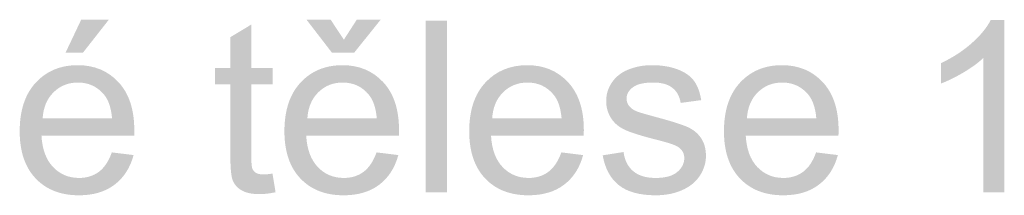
# Model space of a CAD drawing. Extents: x -12025 to 39812, y -28775 to 12.
# Tile 64 of 90: x 32758 to 33617, y -24945 to -24792. Entities that reach past the tile are written whole.
import ezdxf

# ---------------------------------------------------------------- set-up
doc = ezdxf.new("R2010")
doc.units = 0
doc.header["$MEASUREMENT"] = 0
doc.layers.add('OÚ Dukovany půdorys kóty 1NP', color=7, linetype='Continuous')

# ---------------------------------------------------------------- blocks, each defined once
blk = doc.blocks.new('(3)')
at = {"linetype": 'Continuous'}
h = blk.add_hatch(color=154, dxfattribs=at)
edge = h.paths.add_edge_path()
edge.add_spline(control_points=[(3939.07, -120.01), (3939.07, -120.01), (3958.07, -122.36), (3958.07, -122.36)], knot_values=[0, 0, 0, 0, 1, 1, 1, 1], degree=3, periodic=0)
edge.add_spline(control_points=[(3958.07, -122.36), (3955.07, -133.46), (3949.52, -142.08), (3941.42, -148.2)], knot_values=[0, 0, 0, 0, 1, 1, 1, 1], degree=3, periodic=0)
edge.add_spline(control_points=[(3941.42, -148.2), (3933.32, -154.33), (3922.97, -157.4), (3910.37, -157.4)], knot_values=[0, 0, 0, 0, 1, 1, 1, 1], degree=3, periodic=0)
edge.add_spline(control_points=[(3910.37, -157.4), (3894.5, -157.4), (3881.92, -152.51), (3872.63, -142.74)], knot_values=[0, 0, 0, 0, 1, 1, 1, 1], degree=3, periodic=0)
edge.add_spline(control_points=[(3872.63, -142.74), (3863.33, -132.97), (3858.69, -119.26), (3858.69, -101.63)], knot_values=[0, 0, 0, 0, 1, 1, 1, 1], degree=3, periodic=0)
edge.add_spline(control_points=[(3858.69, -101.63), (3858.69, -83.38), (3863.39, -69.22), (3872.78, -59.14)], knot_values=[0, 0, 0, 0, 1, 1, 1, 1], degree=3, periodic=0)
edge.add_spline(control_points=[(3872.78, -59.14), (3882.18, -49.06), (3894.37, -44.02), (3909.35, -44.02)], knot_values=[0, 0, 0, 0, 1, 1, 1, 1], degree=3, periodic=0)
edge.add_spline(control_points=[(3909.35, -44.02), (3923.85, -44.02), (3935.7, -48.96), (3944.89, -58.83)], knot_values=[0, 0, 0, 0, 1, 1, 1, 1], degree=3, periodic=0)
edge.add_spline(control_points=[(3944.89, -58.83), (3954.08, -68.71), (3958.68, -82.6), (3958.68, -100.51)], knot_values=[0, 0, 0, 0, 1, 1, 1, 1], degree=3, periodic=0)
edge.add_spline(control_points=[(3958.68, -100.51), (3958.68, -101.59), (3958.65, -103.23), (3958.58, -105.41)], knot_values=[0, 0, 0, 0, 1, 1, 1, 1], degree=3, periodic=0)
edge.add_spline(control_points=[(3958.58, -105.41), (3958.58, -105.41), (3877.68, -105.41), (3877.68, -105.41)], knot_values=[0, 0, 0, 0, 1, 1, 1, 1], degree=3, periodic=0)
edge.add_spline(control_points=[(3877.68, -105.41), (3878.37, -117.32), (3881.74, -126.45), (3887.8, -132.78)], knot_values=[0, 0, 0, 0, 1, 1, 1, 1], degree=3, periodic=0)
edge.add_spline(control_points=[(3887.8, -132.78), (3893.86, -139.11), (3901.42, -142.28), (3910.47, -142.28)], knot_values=[0, 0, 0, 0, 1, 1, 1, 1], degree=3, periodic=0)
edge.add_spline(control_points=[(3910.47, -142.28), (3917.21, -142.28), (3922.97, -140.51), (3927.73, -136.97)], knot_values=[0, 0, 0, 0, 1, 1, 1, 1], degree=3, periodic=0)
edge.add_spline(control_points=[(3927.73, -136.97), (3932.5, -133.43), (3936.28, -127.78), (3939.07, -120.01)], knot_values=[0, 0, 0, 0, 1, 1, 1, 1], degree=3, periodic=0)
edge.add_spline(control_points=[(3939.07, -120.01), (3939.07, -120.01), (3939.07, -120.01), (3939.07, -120.01)], knot_values=[0, 0, 0, 0, 1, 1, 1, 1], degree=3, periodic=0)
edge.add_spline(control_points=[(3939.07, -120.01), (3939.07, -120.01), (3939.07, -90.29), (3939.07, -90.29)], knot_values=[0, 0, 0, 0, 1, 1, 1, 1], degree=3, periodic=0)
edge.add_spline(control_points=[(3939.07, -90.29), (3939.07, -90.29), (3878.71, -90.29), (3878.71, -90.29)], knot_values=[0, 0, 0, 0, 1, 1, 1, 1], degree=3, periodic=0)
edge.add_spline(control_points=[(3878.71, -90.29), (3878.71, -90.29), (3939.27, -90.29), (3939.27, -90.29)], knot_values=[0, 0, 0, 0, 1, 1, 1, 1], degree=3, periodic=0)
edge.add_spline(control_points=[(3939.27, -90.29), (3938.46, -81.17), (3936.14, -74.32), (3932.33, -69.76)], knot_values=[0, 0, 0, 0, 1, 1, 1, 1], degree=3, periodic=0)
edge.add_spline(control_points=[(3932.33, -69.76), (3926.47, -62.68), (3918.88, -59.14), (3909.55, -59.14)], knot_values=[0, 0, 0, 0, 1, 1, 1, 1], degree=3, periodic=0)
edge.add_spline(control_points=[(3909.55, -59.14), (3901.11, -59.14), (3894.01, -61.96), (3888.26, -67.62)], knot_values=[0, 0, 0, 0, 1, 1, 1, 1], degree=3, periodic=0)
edge.add_spline(control_points=[(3888.26, -67.62), (3882.5, -73.27), (3879.32, -80.83), (3878.71, -90.29)], knot_values=[0, 0, 0, 0, 1, 1, 1, 1], degree=3, periodic=0)
edge.add_spline(control_points=[(3878.71, -90.29), (3878.71, -90.29), (3878.71, -90.29), (3878.71, -90.29)], knot_values=[0, 0, 0, 0, 1, 1, 1, 1], degree=3, periodic=0)
edge.add_spline(control_points=[(3878.71, -90.29), (3878.71, -90.29), (3939.07, -90.29), (3939.07, -90.29)], knot_values=[0, 0, 0, 0, 1, 1, 1, 1], degree=3, periodic=0)
edge.add_spline(control_points=[(3939.07, -90.29), (3939.07, -90.29), (3939.07, -120.01), (3939.07, -120.01)], knot_values=[0, 0, 0, 0, 1, 1, 1, 1], degree=3, periodic=0)
edge.add_spline(control_points=[(3939.07, -120.01), (3939.07, -120.01), (3939.07, -32.99), (3939.07, -32.99)], knot_values=[0, 0, 0, 0, 1, 1, 1, 1], degree=3, periodic=0)
edge.add_spline(control_points=[(3939.07, -32.99), (3939.07, -32.99), (3898.76, -32.99), (3898.76, -32.99)], knot_values=[0, 0, 0, 0, 1, 1, 1, 1], degree=3, periodic=0)
edge.add_spline(control_points=[(3898.76, -32.99), (3898.76, -32.99), (3912.34, -4.39), (3912.34, -4.39)], knot_values=[0, 0, 0, 0, 1, 1, 1, 1], degree=3, periodic=0)
edge.add_spline(control_points=[(3912.34, -4.39), (3912.34, -4.39), (3936.45, -4.39), (3936.45, -4.39)], knot_values=[0, 0, 0, 0, 1, 1, 1, 1], degree=3, periodic=0)
edge.add_spline(control_points=[(3936.45, -4.39), (3936.45, -4.39), (3913.98, -32.99), (3913.98, -32.99)], knot_values=[0, 0, 0, 0, 1, 1, 1, 1], degree=3, periodic=0)
edge.add_spline(control_points=[(3913.98, -32.99), (3913.98, -32.99), (3898.76, -32.99), (3898.76, -32.99)], knot_values=[0, 0, 0, 0, 1, 1, 1, 1], degree=3, periodic=0)
edge.add_spline(control_points=[(3898.76, -32.99), (3898.76, -32.99), (3939.07, -32.99), (3939.07, -32.99)], knot_values=[0, 0, 0, 0, 1, 1, 1, 1], degree=3, periodic=0)
edge.add_spline(control_points=[(3939.07, -32.99), (3939.07, -32.99), (3939.07, -120.01), (3939.07, -120.01)], knot_values=[0, 0, 0, 0, 1, 1, 1, 1], degree=3, periodic=0)
edge.add_spline(control_points=[(3939.07, -120.01), (3939.07, -120.01), (3939.07, -120.01), (3939.07, -120.01)], knot_values=[0, 0, 0, 0, 1, 1, 1, 1], degree=3, periodic=0)
h = blk.add_hatch(color=154, dxfattribs=at)
edge = h.paths.add_edge_path()
edge.add_spline(control_points=[(4079.27, -138.5), (4079.27, -138.5), (4081.93, -154.74), (4081.93, -154.74)], knot_values=[0, 0, 0, 0, 1, 1, 1, 1], degree=3, periodic=0)
edge.add_spline(control_points=[(4081.93, -154.74), (4076.75, -155.83), (4072.12, -156.38), (4068.04, -156.38)], knot_values=[0, 0, 0, 0, 1, 1, 1, 1], degree=3, periodic=0)
edge.add_spline(control_points=[(4068.04, -156.38), (4061.37, -156.38), (4056.19, -155.32), (4052.51, -153.21)], knot_values=[0, 0, 0, 0, 1, 1, 1, 1], degree=3, periodic=0)
edge.add_spline(control_points=[(4052.51, -153.21), (4048.84, -151.1), (4046.25, -148.32), (4044.75, -144.88)], knot_values=[0, 0, 0, 0, 1, 1, 1, 1], degree=3, periodic=0)
edge.add_spline(control_points=[(4044.75, -144.88), (4043.25, -141.45), (4042.5, -134.21), (4042.5, -123.18)], knot_values=[0, 0, 0, 0, 1, 1, 1, 1], degree=3, periodic=0)
edge.add_spline(control_points=[(4042.5, -123.18), (4042.5, -123.18), (4042.5, -60.77), (4042.5, -60.77)], knot_values=[0, 0, 0, 0, 1, 1, 1, 1], degree=3, periodic=0)
edge.add_spline(control_points=[(4042.5, -60.77), (4042.5, -60.77), (4029.02, -60.77), (4029.02, -60.77)], knot_values=[0, 0, 0, 0, 1, 1, 1, 1], degree=3, periodic=0)
edge.add_spline(control_points=[(4029.02, -60.77), (4029.02, -60.77), (4029.02, -46.47), (4029.02, -46.47)], knot_values=[0, 0, 0, 0, 1, 1, 1, 1], degree=3, periodic=0)
edge.add_spline(control_points=[(4029.02, -46.47), (4029.02, -46.47), (4042.5, -46.47), (4042.5, -46.47)], knot_values=[0, 0, 0, 0, 1, 1, 1, 1], degree=3, periodic=0)
edge.add_spline(control_points=[(4042.5, -46.47), (4042.5, -46.47), (4042.5, -19.61), (4042.5, -19.61)], knot_values=[0, 0, 0, 0, 1, 1, 1, 1], degree=3, periodic=0)
edge.add_spline(control_points=[(4042.5, -19.61), (4042.5, -19.61), (4060.79, -8.58), (4060.79, -8.58)], knot_values=[0, 0, 0, 0, 1, 1, 1, 1], degree=3, periodic=0)
edge.add_spline(control_points=[(4060.79, -8.58), (4060.79, -8.58), (4060.79, -46.47), (4060.79, -46.47)], knot_values=[0, 0, 0, 0, 1, 1, 1, 1], degree=3, periodic=0)
edge.add_spline(control_points=[(4060.79, -46.47), (4060.79, -46.47), (4079.27, -46.47), (4079.27, -46.47)], knot_values=[0, 0, 0, 0, 1, 1, 1, 1], degree=3, periodic=0)
edge.add_spline(control_points=[(4079.27, -46.47), (4079.27, -46.47), (4079.27, -60.77), (4079.27, -60.77)], knot_values=[0, 0, 0, 0, 1, 1, 1, 1], degree=3, periodic=0)
edge.add_spline(control_points=[(4079.27, -60.77), (4079.27, -60.77), (4060.79, -60.77), (4060.79, -60.77)], knot_values=[0, 0, 0, 0, 1, 1, 1, 1], degree=3, periodic=0)
edge.add_spline(control_points=[(4060.79, -60.77), (4060.79, -60.77), (4060.79, -124.2), (4060.79, -124.2)], knot_values=[0, 0, 0, 0, 1, 1, 1, 1], degree=3, periodic=0)
edge.add_spline(control_points=[(4060.79, -124.2), (4060.79, -129.44), (4061.11, -132.82), (4061.76, -134.31)], knot_values=[0, 0, 0, 0, 1, 1, 1, 1], degree=3, periodic=0)
edge.add_spline(control_points=[(4061.76, -134.31), (4062.4, -135.81), (4063.46, -137), (4064.92, -137.89)], knot_values=[0, 0, 0, 0, 1, 1, 1, 1], degree=3, periodic=0)
edge.add_spline(control_points=[(4064.92, -137.89), (4066.39, -138.77), (4068.48, -139.22), (4071.2, -139.22)], knot_values=[0, 0, 0, 0, 1, 1, 1, 1], degree=3, periodic=0)
edge.add_spline(control_points=[(4071.2, -139.22), (4073.25, -139.22), (4075.94, -138.98), (4079.27, -138.5)], knot_values=[0, 0, 0, 0, 1, 1, 1, 1], degree=3, periodic=0)
edge.add_spline(control_points=[(4079.27, -138.5), (4079.27, -138.5), (4079.27, -138.5), (4079.27, -138.5)], knot_values=[0, 0, 0, 0, 1, 1, 1, 1], degree=3, periodic=0)
h = blk.add_hatch(color=154, dxfattribs=at)
edge = h.paths.add_edge_path()
edge.add_spline(control_points=[(4170.04, -120.01), (4170.04, -120.01), (4189.04, -122.36), (4189.04, -122.36)], knot_values=[0, 0, 0, 0, 1, 1, 1, 1], degree=3, periodic=0)
edge.add_spline(control_points=[(4189.04, -122.36), (4186.04, -133.46), (4180.49, -142.08), (4172.39, -148.2)], knot_values=[0, 0, 0, 0, 1, 1, 1, 1], degree=3, periodic=0)
edge.add_spline(control_points=[(4172.39, -148.2), (4164.29, -154.33), (4153.94, -157.4), (4141.34, -157.4)], knot_values=[0, 0, 0, 0, 1, 1, 1, 1], degree=3, periodic=0)
edge.add_spline(control_points=[(4141.34, -157.4), (4125.47, -157.4), (4112.89, -152.51), (4103.6, -142.74)], knot_values=[0, 0, 0, 0, 1, 1, 1, 1], degree=3, periodic=0)
edge.add_spline(control_points=[(4103.6, -142.74), (4094.31, -132.97), (4089.66, -119.26), (4089.66, -101.63)], knot_values=[0, 0, 0, 0, 1, 1, 1, 1], degree=3, periodic=0)
edge.add_spline(control_points=[(4089.66, -101.63), (4089.66, -83.38), (4094.36, -69.22), (4103.75, -59.14)], knot_values=[0, 0, 0, 0, 1, 1, 1, 1], degree=3, periodic=0)
edge.add_spline(control_points=[(4103.75, -59.14), (4113.15, -49.06), (4125.34, -44.02), (4140.32, -44.02)], knot_values=[0, 0, 0, 0, 1, 1, 1, 1], degree=3, periodic=0)
edge.add_spline(control_points=[(4140.32, -44.02), (4154.82, -44.02), (4166.67, -48.96), (4175.86, -58.83)], knot_values=[0, 0, 0, 0, 1, 1, 1, 1], degree=3, periodic=0)
edge.add_spline(control_points=[(4175.86, -58.83), (4185.06, -68.71), (4189.65, -82.6), (4189.65, -100.51)], knot_values=[0, 0, 0, 0, 1, 1, 1, 1], degree=3, periodic=0)
edge.add_spline(control_points=[(4189.65, -100.51), (4189.65, -101.59), (4189.62, -103.23), (4189.55, -105.41)], knot_values=[0, 0, 0, 0, 1, 1, 1, 1], degree=3, periodic=0)
edge.add_spline(control_points=[(4189.55, -105.41), (4189.55, -105.41), (4108.66, -105.41), (4108.66, -105.41)], knot_values=[0, 0, 0, 0, 1, 1, 1, 1], degree=3, periodic=0)
edge.add_spline(control_points=[(4108.66, -105.41), (4109.34, -117.32), (4112.71, -126.45), (4118.77, -132.78)], knot_values=[0, 0, 0, 0, 1, 1, 1, 1], degree=3, periodic=0)
edge.add_spline(control_points=[(4118.77, -132.78), (4124.83, -139.11), (4132.39, -142.28), (4141.44, -142.28)], knot_values=[0, 0, 0, 0, 1, 1, 1, 1], degree=3, periodic=0)
edge.add_spline(control_points=[(4141.44, -142.28), (4148.18, -142.28), (4153.94, -140.51), (4158.7, -136.97)], knot_values=[0, 0, 0, 0, 1, 1, 1, 1], degree=3, periodic=0)
edge.add_spline(control_points=[(4158.7, -136.97), (4163.47, -133.43), (4167.25, -127.78), (4170.04, -120.01)], knot_values=[0, 0, 0, 0, 1, 1, 1, 1], degree=3, periodic=0)
edge.add_spline(control_points=[(4170.04, -120.01), (4170.04, -120.01), (4170.04, -120.01), (4170.04, -120.01)], knot_values=[0, 0, 0, 0, 1, 1, 1, 1], degree=3, periodic=0)
edge.add_spline(control_points=[(4170.04, -120.01), (4170.04, -120.01), (4170.04, -90.29), (4170.04, -90.29)], knot_values=[0, 0, 0, 0, 1, 1, 1, 1], degree=3, periodic=0)
edge.add_spline(control_points=[(4170.04, -90.29), (4170.04, -90.29), (4109.68, -90.29), (4109.68, -90.29)], knot_values=[0, 0, 0, 0, 1, 1, 1, 1], degree=3, periodic=0)
edge.add_spline(control_points=[(4109.68, -90.29), (4109.68, -90.29), (4170.25, -90.29), (4170.25, -90.29)], knot_values=[0, 0, 0, 0, 1, 1, 1, 1], degree=3, periodic=0)
edge.add_spline(control_points=[(4170.25, -90.29), (4169.43, -81.17), (4167.11, -74.32), (4163.3, -69.76)], knot_values=[0, 0, 0, 0, 1, 1, 1, 1], degree=3, periodic=0)
edge.add_spline(control_points=[(4163.3, -69.76), (4157.44, -62.68), (4149.85, -59.14), (4140.52, -59.14)], knot_values=[0, 0, 0, 0, 1, 1, 1, 1], degree=3, periodic=0)
edge.add_spline(control_points=[(4140.52, -59.14), (4132.08, -59.14), (4124.98, -61.96), (4119.23, -67.62)], knot_values=[0, 0, 0, 0, 1, 1, 1, 1], degree=3, periodic=0)
edge.add_spline(control_points=[(4119.23, -67.62), (4113.47, -73.27), (4110.29, -80.83), (4109.68, -90.29)], knot_values=[0, 0, 0, 0, 1, 1, 1, 1], degree=3, periodic=0)
edge.add_spline(control_points=[(4109.68, -90.29), (4109.68, -90.29), (4109.68, -90.29), (4109.68, -90.29)], knot_values=[0, 0, 0, 0, 1, 1, 1, 1], degree=3, periodic=0)
edge.add_spline(control_points=[(4109.68, -90.29), (4109.68, -90.29), (4170.04, -90.29), (4170.04, -90.29)], knot_values=[0, 0, 0, 0, 1, 1, 1, 1], degree=3, periodic=0)
edge.add_spline(control_points=[(4170.04, -90.29), (4170.04, -90.29), (4170.04, -120.01), (4170.04, -120.01)], knot_values=[0, 0, 0, 0, 1, 1, 1, 1], degree=3, periodic=0)
edge.add_spline(control_points=[(4170.04, -120.01), (4170.04, -120.01), (4170.04, -21.76), (4170.04, -21.76)], knot_values=[0, 0, 0, 0, 1, 1, 1, 1], degree=3, periodic=0)
edge.add_spline(control_points=[(4170.04, -21.76), (4170.04, -21.76), (4141.54, -21.76), (4141.54, -21.76)], knot_values=[0, 0, 0, 0, 1, 1, 1, 1], degree=3, periodic=0)
edge.add_spline(control_points=[(4141.54, -21.76), (4141.54, -21.76), (4152.78, -4.39), (4152.78, -4.39)], knot_values=[0, 0, 0, 0, 1, 1, 1, 1], degree=3, periodic=0)
edge.add_spline(control_points=[(4152.78, -4.39), (4152.78, -4.39), (4173.62, -4.39), (4173.62, -4.39)], knot_values=[0, 0, 0, 0, 1, 1, 1, 1], degree=3, periodic=0)
edge.add_spline(control_points=[(4173.62, -4.39), (4173.62, -4.39), (4150.63, -32.99), (4150.63, -32.99)], knot_values=[0, 0, 0, 0, 1, 1, 1, 1], degree=3, periodic=0)
edge.add_spline(control_points=[(4150.63, -32.99), (4150.63, -32.99), (4131.02, -32.99), (4131.02, -32.99)], knot_values=[0, 0, 0, 0, 1, 1, 1, 1], degree=3, periodic=0)
edge.add_spline(control_points=[(4131.02, -32.99), (4131.02, -32.99), (4108.96, -4.39), (4108.96, -4.39)], knot_values=[0, 0, 0, 0, 1, 1, 1, 1], degree=3, periodic=0)
edge.add_spline(control_points=[(4108.96, -4.39), (4108.96, -4.39), (4130, -4.39), (4130, -4.39)], knot_values=[0, 0, 0, 0, 1, 1, 1, 1], degree=3, periodic=0)
edge.add_spline(control_points=[(4130, -4.39), (4130, -4.39), (4141.54, -21.76), (4141.54, -21.76)], knot_values=[0, 0, 0, 0, 1, 1, 1, 1], degree=3, periodic=0)
edge.add_spline(control_points=[(4141.54, -21.76), (4141.54, -21.76), (4170.04, -21.76), (4170.04, -21.76)], knot_values=[0, 0, 0, 0, 1, 1, 1, 1], degree=3, periodic=0)
edge.add_spline(control_points=[(4170.04, -21.76), (4170.04, -21.76), (4170.04, -120.01), (4170.04, -120.01)], knot_values=[0, 0, 0, 0, 1, 1, 1, 1], degree=3, periodic=0)
edge.add_spline(control_points=[(4170.04, -120.01), (4170.04, -120.01), (4170.04, -120.01), (4170.04, -120.01)], knot_values=[0, 0, 0, 0, 1, 1, 1, 1], degree=3, periodic=0)
blk.add_hatch(color=154, dxfattribs=at).paths.add_polyline_path([(4213.04, -154.95), (4213.04, -5.21), (4231.43, -5.21), (4231.43, -154.95), (4213.04, -154.95)])
h = blk.add_hatch(color=154, dxfattribs=at)
edge = h.paths.add_edge_path()
edge.add_spline(control_points=[(4717.75, -154.95), (4717.75, -154.95), (4699.36, -154.95), (4699.36, -154.95)], knot_values=[0, 0, 0, 0, 1, 1, 1, 1], degree=3, periodic=0)
edge.add_spline(control_points=[(4699.36, -154.95), (4699.36, -154.95), (4699.36, -37.79), (4699.36, -37.79)], knot_values=[0, 0, 0, 0, 1, 1, 1, 1], degree=3, periodic=0)
edge.add_spline(control_points=[(4699.36, -37.79), (4694.94, -42.01), (4689.13, -46.24), (4681.95, -50.46)], knot_values=[0, 0, 0, 0, 1, 1, 1, 1], degree=3, periodic=0)
edge.add_spline(control_points=[(4681.95, -50.46), (4674.76, -54.68), (4668.31, -57.84), (4662.59, -59.96)], knot_values=[0, 0, 0, 0, 1, 1, 1, 1], degree=3, periodic=0)
edge.add_spline(control_points=[(4662.59, -59.96), (4662.59, -59.96), (4662.59, -42.18), (4662.59, -42.18)], knot_values=[0, 0, 0, 0, 1, 1, 1, 1], degree=3, periodic=0)
edge.add_spline(control_points=[(4662.59, -42.18), (4672.87, -37.35), (4681.86, -31.49), (4689.56, -24.62)], knot_values=[0, 0, 0, 0, 1, 1, 1, 1], degree=3, periodic=0)
edge.add_spline(control_points=[(4689.56, -24.62), (4697.25, -17.74), (4702.7, -11.07), (4705.9, -4.6)], knot_values=[0, 0, 0, 0, 1, 1, 1, 1], degree=3, periodic=0)
edge.add_spline(control_points=[(4705.9, -4.6), (4705.9, -4.6), (4717.75, -4.6), (4717.75, -4.6)], knot_values=[0, 0, 0, 0, 1, 1, 1, 1], degree=3, periodic=0)
edge.add_spline(control_points=[(4717.75, -4.6), (4717.75, -4.6), (4717.75, -154.95), (4717.75, -154.95)], knot_values=[0, 0, 0, 0, 1, 1, 1, 1], degree=3, periodic=0)
h = blk.add_hatch(color=154, dxfattribs=at)
edge = h.paths.add_edge_path()
edge.add_spline(control_points=[(4331.29, -120.01), (4331.29, -120.01), (4350.28, -122.36), (4350.28, -122.36)], knot_values=[0, 0, 0, 0, 1, 1, 1, 1], degree=3, periodic=0)
edge.add_spline(control_points=[(4350.28, -122.36), (4347.29, -133.46), (4341.74, -142.08), (4333.63, -148.2)], knot_values=[0, 0, 0, 0, 1, 1, 1, 1], degree=3, periodic=0)
edge.add_spline(control_points=[(4333.63, -148.2), (4325.53, -154.33), (4315.18, -157.4), (4302.58, -157.4)], knot_values=[0, 0, 0, 0, 1, 1, 1, 1], degree=3, periodic=0)
edge.add_spline(control_points=[(4302.58, -157.4), (4286.72, -157.4), (4274.14, -152.51), (4264.84, -142.74)], knot_values=[0, 0, 0, 0, 1, 1, 1, 1], degree=3, periodic=0)
edge.add_spline(control_points=[(4264.84, -142.74), (4255.55, -132.97), (4250.9, -119.26), (4250.9, -101.63)], knot_values=[0, 0, 0, 0, 1, 1, 1, 1], degree=3, periodic=0)
edge.add_spline(control_points=[(4250.9, -101.63), (4250.9, -83.38), (4255.6, -69.22), (4265, -59.14)], knot_values=[0, 0, 0, 0, 1, 1, 1, 1], degree=3, periodic=0)
edge.add_spline(control_points=[(4265, -59.14), (4274.39, -49.06), (4286.58, -44.02), (4301.56, -44.02)], knot_values=[0, 0, 0, 0, 1, 1, 1, 1], degree=3, periodic=0)
edge.add_spline(control_points=[(4301.56, -44.02), (4316.07, -44.02), (4327.91, -48.96), (4337.11, -58.83)], knot_values=[0, 0, 0, 0, 1, 1, 1, 1], degree=3, periodic=0)
edge.add_spline(control_points=[(4337.11, -58.83), (4346.3, -68.71), (4350.9, -82.6), (4350.9, -100.51)], knot_values=[0, 0, 0, 0, 1, 1, 1, 1], degree=3, periodic=0)
edge.add_spline(control_points=[(4350.9, -100.51), (4350.9, -101.59), (4350.86, -103.23), (4350.79, -105.41)], knot_values=[0, 0, 0, 0, 1, 1, 1, 1], degree=3, periodic=0)
edge.add_spline(control_points=[(4350.79, -105.41), (4350.79, -105.41), (4269.9, -105.41), (4269.9, -105.41)], knot_values=[0, 0, 0, 0, 1, 1, 1, 1], degree=3, periodic=0)
edge.add_spline(control_points=[(4269.9, -105.41), (4270.58, -117.32), (4273.95, -126.45), (4280.01, -132.78)], knot_values=[0, 0, 0, 0, 1, 1, 1, 1], degree=3, periodic=0)
edge.add_spline(control_points=[(4280.01, -132.78), (4286.07, -139.11), (4293.63, -142.28), (4302.69, -142.28)], knot_values=[0, 0, 0, 0, 1, 1, 1, 1], degree=3, periodic=0)
edge.add_spline(control_points=[(4302.69, -142.28), (4309.43, -142.28), (4315.18, -140.51), (4319.95, -136.97)], knot_values=[0, 0, 0, 0, 1, 1, 1, 1], degree=3, periodic=0)
edge.add_spline(control_points=[(4319.95, -136.97), (4324.71, -133.43), (4328.49, -127.78), (4331.29, -120.01)], knot_values=[0, 0, 0, 0, 1, 1, 1, 1], degree=3, periodic=0)
edge.add_spline(control_points=[(4331.29, -120.01), (4331.29, -120.01), (4331.29, -120.01), (4331.29, -120.01)], knot_values=[0, 0, 0, 0, 1, 1, 1, 1], degree=3, periodic=0)
edge.add_spline(control_points=[(4331.29, -120.01), (4331.29, -120.01), (4331.29, -90.29), (4331.29, -90.29)], knot_values=[0, 0, 0, 0, 1, 1, 1, 1], degree=3, periodic=0)
edge.add_spline(control_points=[(4331.29, -90.29), (4331.29, -90.29), (4270.92, -90.29), (4270.92, -90.29)], knot_values=[0, 0, 0, 0, 1, 1, 1, 1], degree=3, periodic=0)
edge.add_spline(control_points=[(4270.92, -90.29), (4270.92, -90.29), (4331.49, -90.29), (4331.49, -90.29)], knot_values=[0, 0, 0, 0, 1, 1, 1, 1], degree=3, periodic=0)
edge.add_spline(control_points=[(4331.49, -90.29), (4330.67, -81.17), (4328.36, -74.32), (4324.54, -69.76)], knot_values=[0, 0, 0, 0, 1, 1, 1, 1], degree=3, periodic=0)
edge.add_spline(control_points=[(4324.54, -69.76), (4318.69, -62.68), (4311.1, -59.14), (4301.77, -59.14)], knot_values=[0, 0, 0, 0, 1, 1, 1, 1], degree=3, periodic=0)
edge.add_spline(control_points=[(4301.77, -59.14), (4293.32, -59.14), (4286.22, -61.96), (4280.47, -67.62)], knot_values=[0, 0, 0, 0, 1, 1, 1, 1], degree=3, periodic=0)
edge.add_spline(control_points=[(4280.47, -67.62), (4274.72, -73.27), (4271.53, -80.83), (4270.92, -90.29)], knot_values=[0, 0, 0, 0, 1, 1, 1, 1], degree=3, periodic=0)
edge.add_spline(control_points=[(4270.92, -90.29), (4270.92, -90.29), (4270.92, -90.29), (4270.92, -90.29)], knot_values=[0, 0, 0, 0, 1, 1, 1, 1], degree=3, periodic=0)
edge.add_spline(control_points=[(4270.92, -90.29), (4270.92, -90.29), (4331.29, -90.29), (4331.29, -90.29)], knot_values=[0, 0, 0, 0, 1, 1, 1, 1], degree=3, periodic=0)
edge.add_spline(control_points=[(4331.29, -90.29), (4331.29, -90.29), (4331.29, -120.01), (4331.29, -120.01)], knot_values=[0, 0, 0, 0, 1, 1, 1, 1], degree=3, periodic=0)
edge.add_spline(control_points=[(4331.29, -120.01), (4331.29, -120.01), (4331.29, -120.01), (4331.29, -120.01)], knot_values=[0, 0, 0, 0, 1, 1, 1, 1], degree=3, periodic=0)
h = blk.add_hatch(color=154, dxfattribs=at)
edge = h.paths.add_edge_path()
edge.add_spline(control_points=[(4367.34, -122.57), (4367.34, -122.57), (4385.52, -119.71), (4385.52, -119.71)], knot_values=[0, 0, 0, 0, 1, 1, 1, 1], degree=3, periodic=0)
edge.add_spline(control_points=[(4385.52, -119.71), (4386.54, -126.99), (4389.39, -132.58), (4394.05, -136.46)], knot_values=[0, 0, 0, 0, 1, 1, 1, 1], degree=3, periodic=0)
edge.add_spline(control_points=[(4394.05, -136.46), (4398.71, -140.34), (4405.23, -142.28), (4413.61, -142.28)], knot_values=[0, 0, 0, 0, 1, 1, 1, 1], degree=3, periodic=0)
edge.add_spline(control_points=[(4413.61, -142.28), (4422.05, -142.28), (4428.32, -140.56), (4432.4, -137.12)], knot_values=[0, 0, 0, 0, 1, 1, 1, 1], degree=3, periodic=0)
edge.add_spline(control_points=[(4432.4, -137.12), (4436.49, -133.68), (4438.53, -129.65), (4438.53, -125.02)], knot_values=[0, 0, 0, 0, 1, 1, 1, 1], degree=3, periodic=0)
edge.add_spline(control_points=[(4438.53, -125.02), (4438.53, -120.86), (4436.73, -117.6), (4433.12, -115.21)], knot_values=[0, 0, 0, 0, 1, 1, 1, 1], degree=3, periodic=0)
edge.add_spline(control_points=[(4433.12, -115.21), (4430.6, -113.58), (4424.33, -111.5), (4414.32, -108.98)], knot_values=[0, 0, 0, 0, 1, 1, 1, 1], degree=3, periodic=0)
edge.add_spline(control_points=[(4414.32, -108.98), (4400.84, -105.58), (4391.5, -102.63), (4386.29, -100.15)], knot_values=[0, 0, 0, 0, 1, 1, 1, 1], degree=3, periodic=0)
edge.add_spline(control_points=[(4386.29, -100.15), (4381.08, -97.66), (4377.13, -94.22), (4374.44, -89.83)], knot_values=[0, 0, 0, 0, 1, 1, 1, 1], degree=3, periodic=0)
edge.add_spline(control_points=[(4374.44, -89.83), (4371.75, -85.44), (4370.4, -80.59), (4370.4, -75.28)], knot_values=[0, 0, 0, 0, 1, 1, 1, 1], degree=3, periodic=0)
edge.add_spline(control_points=[(4370.4, -75.28), (4370.4, -70.44), (4371.51, -65.96), (4373.72, -61.85)], knot_values=[0, 0, 0, 0, 1, 1, 1, 1], degree=3, periodic=0)
edge.add_spline(control_points=[(4373.72, -61.85), (4375.94, -57.73), (4378.95, -54.3), (4382.76, -51.58)], knot_values=[0, 0, 0, 0, 1, 1, 1, 1], degree=3, periodic=0)
edge.add_spline(control_points=[(4382.76, -51.58), (4385.62, -49.47), (4389.52, -47.68), (4394.46, -46.22)], knot_values=[0, 0, 0, 0, 1, 1, 1, 1], degree=3, periodic=0)
edge.add_spline(control_points=[(4394.46, -46.22), (4399.4, -44.75), (4404.69, -44.02), (4410.34, -44.02)], knot_values=[0, 0, 0, 0, 1, 1, 1, 1], degree=3, periodic=0)
edge.add_spline(control_points=[(4410.34, -44.02), (4418.85, -44.02), (4426.33, -45.25), (4432.76, -47.7)], knot_values=[0, 0, 0, 0, 1, 1, 1, 1], degree=3, periodic=0)
edge.add_spline(control_points=[(4432.76, -47.7), (4439.2, -50.15), (4443.95, -53.47), (4447.01, -57.66)], knot_values=[0, 0, 0, 0, 1, 1, 1, 1], degree=3, periodic=0)
edge.add_spline(control_points=[(4447.01, -57.66), (4450.07, -61.85), (4452.18, -67.45), (4453.34, -74.46)], knot_values=[0, 0, 0, 0, 1, 1, 1, 1], degree=3, periodic=0)
edge.add_spline(control_points=[(4453.34, -74.46), (4453.34, -74.46), (4435.37, -76.91), (4435.37, -76.91)], knot_values=[0, 0, 0, 0, 1, 1, 1, 1], degree=3, periodic=0)
edge.add_spline(control_points=[(4435.37, -76.91), (4434.55, -71.33), (4432.18, -66.97), (4428.27, -63.84)], knot_values=[0, 0, 0, 0, 1, 1, 1, 1], degree=3, periodic=0)
edge.add_spline(control_points=[(4428.27, -63.84), (4424.35, -60.7), (4418.82, -59.14), (4411.67, -59.14)], knot_values=[0, 0, 0, 0, 1, 1, 1, 1], degree=3, periodic=0)
edge.add_spline(control_points=[(4411.67, -59.14), (4403.23, -59.14), (4397.2, -60.53), (4393.59, -63.33)], knot_values=[0, 0, 0, 0, 1, 1, 1, 1], degree=3, periodic=0)
edge.add_spline(control_points=[(4393.59, -63.33), (4389.98, -66.12), (4388.18, -69.39), (4388.18, -73.13)], knot_values=[0, 0, 0, 0, 1, 1, 1, 1], degree=3, periodic=0)
edge.add_spline(control_points=[(4388.18, -73.13), (4388.18, -75.51), (4388.93, -77.66), (4390.42, -79.57)], knot_values=[0, 0, 0, 0, 1, 1, 1, 1], degree=3, periodic=0)
edge.add_spline(control_points=[(4390.42, -79.57), (4391.92, -81.54), (4394.27, -83.18), (4397.47, -84.47)], knot_values=[0, 0, 0, 0, 1, 1, 1, 1], degree=3, periodic=0)
edge.add_spline(control_points=[(4397.47, -84.47), (4399.31, -85.15), (4404.72, -86.72), (4413.71, -89.17)], knot_values=[0, 0, 0, 0, 1, 1, 1, 1], degree=3, periodic=0)
edge.add_spline(control_points=[(4413.71, -89.17), (4426.72, -92.64), (4435.79, -95.48), (4440.93, -97.7)], knot_values=[0, 0, 0, 0, 1, 1, 1, 1], degree=3, periodic=0)
edge.add_spline(control_points=[(4440.93, -97.7), (4446.07, -99.91), (4450.11, -103.13), (4453.04, -107.35)], knot_values=[0, 0, 0, 0, 1, 1, 1, 1], degree=3, periodic=0)
edge.add_spline(control_points=[(4453.04, -107.35), (4455.96, -111.57), (4457.43, -116.81), (4457.43, -123.08)], knot_values=[0, 0, 0, 0, 1, 1, 1, 1], degree=3, periodic=0)
edge.add_spline(control_points=[(4457.43, -123.08), (4457.43, -129.21), (4455.64, -134.98), (4452.07, -140.39)], knot_values=[0, 0, 0, 0, 1, 1, 1, 1], degree=3, periodic=0)
edge.add_spline(control_points=[(4452.07, -140.39), (4448.49, -145.8), (4443.33, -149.99), (4436.59, -152.95)], knot_values=[0, 0, 0, 0, 1, 1, 1, 1], degree=3, periodic=0)
edge.add_spline(control_points=[(4436.59, -152.95), (4429.85, -155.92), (4422.22, -157.4), (4413.71, -157.4)], knot_values=[0, 0, 0, 0, 1, 1, 1, 1], degree=3, periodic=0)
edge.add_spline(control_points=[(4413.71, -157.4), (4399.62, -157.4), (4388.87, -154.47), (4381.49, -148.61)], knot_values=[0, 0, 0, 0, 1, 1, 1, 1], degree=3, periodic=0)
edge.add_spline(control_points=[(4381.49, -148.61), (4374.1, -142.76), (4369.38, -134.07), (4367.34, -122.57)], knot_values=[0, 0, 0, 0, 1, 1, 1, 1], degree=3, periodic=0)
edge.add_spline(control_points=[(4367.34, -122.57), (4367.34, -122.57), (4367.34, -122.57), (4367.34, -122.57)], knot_values=[0, 0, 0, 0, 1, 1, 1, 1], degree=3, periodic=0)
h = blk.add_hatch(color=154, dxfattribs=at)
edge = h.paths.add_edge_path()
edge.add_spline(control_points=[(4553.54, -120.01), (4553.54, -120.01), (4572.54, -122.36), (4572.54, -122.36)], knot_values=[0, 0, 0, 0, 1, 1, 1, 1], degree=3, periodic=0)
edge.add_spline(control_points=[(4572.54, -122.36), (4569.54, -133.46), (4563.99, -142.08), (4555.89, -148.2)], knot_values=[0, 0, 0, 0, 1, 1, 1, 1], degree=3, periodic=0)
edge.add_spline(control_points=[(4555.89, -148.2), (4547.79, -154.33), (4537.44, -157.4), (4524.84, -157.4)], knot_values=[0, 0, 0, 0, 1, 1, 1, 1], degree=3, periodic=0)
edge.add_spline(control_points=[(4524.84, -157.4), (4508.97, -157.4), (4496.39, -152.51), (4487.1, -142.74)], knot_values=[0, 0, 0, 0, 1, 1, 1, 1], degree=3, periodic=0)
edge.add_spline(control_points=[(4487.1, -142.74), (4477.8, -132.97), (4473.16, -119.26), (4473.16, -101.63)], knot_values=[0, 0, 0, 0, 1, 1, 1, 1], degree=3, periodic=0)
edge.add_spline(control_points=[(4473.16, -101.63), (4473.16, -83.38), (4477.86, -69.22), (4487.25, -59.14)], knot_values=[0, 0, 0, 0, 1, 1, 1, 1], degree=3, periodic=0)
edge.add_spline(control_points=[(4487.25, -59.14), (4496.65, -49.06), (4508.84, -44.02), (4523.82, -44.02)], knot_values=[0, 0, 0, 0, 1, 1, 1, 1], degree=3, periodic=0)
edge.add_spline(control_points=[(4523.82, -44.02), (4538.32, -44.02), (4550.17, -48.96), (4559.36, -58.83)], knot_values=[0, 0, 0, 0, 1, 1, 1, 1], degree=3, periodic=0)
edge.add_spline(control_points=[(4559.36, -58.83), (4568.55, -68.71), (4573.15, -82.6), (4573.15, -100.51)], knot_values=[0, 0, 0, 0, 1, 1, 1, 1], degree=3, periodic=0)
edge.add_spline(control_points=[(4573.15, -100.51), (4573.15, -101.59), (4573.12, -103.23), (4573.05, -105.41)], knot_values=[0, 0, 0, 0, 1, 1, 1, 1], degree=3, periodic=0)
edge.add_spline(control_points=[(4573.05, -105.41), (4573.05, -105.41), (4492.15, -105.41), (4492.15, -105.41)], knot_values=[0, 0, 0, 0, 1, 1, 1, 1], degree=3, periodic=0)
edge.add_spline(control_points=[(4492.15, -105.41), (4492.84, -117.32), (4496.21, -126.45), (4502.27, -132.78)], knot_values=[0, 0, 0, 0, 1, 1, 1, 1], degree=3, periodic=0)
edge.add_spline(control_points=[(4502.27, -132.78), (4508.33, -139.11), (4515.89, -142.28), (4524.94, -142.28)], knot_values=[0, 0, 0, 0, 1, 1, 1, 1], degree=3, periodic=0)
edge.add_spline(control_points=[(4524.94, -142.28), (4531.68, -142.28), (4537.44, -140.51), (4542.2, -136.97)], knot_values=[0, 0, 0, 0, 1, 1, 1, 1], degree=3, periodic=0)
edge.add_spline(control_points=[(4542.2, -136.97), (4546.97, -133.43), (4550.75, -127.78), (4553.54, -120.01)], knot_values=[0, 0, 0, 0, 1, 1, 1, 1], degree=3, periodic=0)
edge.add_spline(control_points=[(4553.54, -120.01), (4553.54, -120.01), (4553.54, -120.01), (4553.54, -120.01)], knot_values=[0, 0, 0, 0, 1, 1, 1, 1], degree=3, periodic=0)
edge.add_spline(control_points=[(4553.54, -120.01), (4553.54, -120.01), (4553.54, -90.29), (4553.54, -90.29)], knot_values=[0, 0, 0, 0, 1, 1, 1, 1], degree=3, periodic=0)
edge.add_spline(control_points=[(4553.54, -90.29), (4553.54, -90.29), (4493.18, -90.29), (4493.18, -90.29)], knot_values=[0, 0, 0, 0, 1, 1, 1, 1], degree=3, periodic=0)
edge.add_spline(control_points=[(4493.18, -90.29), (4493.18, -90.29), (4553.74, -90.29), (4553.74, -90.29)], knot_values=[0, 0, 0, 0, 1, 1, 1, 1], degree=3, periodic=0)
edge.add_spline(control_points=[(4553.74, -90.29), (4552.93, -81.17), (4550.61, -74.32), (4546.8, -69.76)], knot_values=[0, 0, 0, 0, 1, 1, 1, 1], degree=3, periodic=0)
edge.add_spline(control_points=[(4546.8, -69.76), (4540.94, -62.68), (4533.35, -59.14), (4524.02, -59.14)], knot_values=[0, 0, 0, 0, 1, 1, 1, 1], degree=3, periodic=0)
edge.add_spline(control_points=[(4524.02, -59.14), (4515.58, -59.14), (4508.48, -61.96), (4502.73, -67.62)], knot_values=[0, 0, 0, 0, 1, 1, 1, 1], degree=3, periodic=0)
edge.add_spline(control_points=[(4502.73, -67.62), (4496.97, -73.27), (4493.79, -80.83), (4493.18, -90.29)], knot_values=[0, 0, 0, 0, 1, 1, 1, 1], degree=3, periodic=0)
edge.add_spline(control_points=[(4493.18, -90.29), (4493.18, -90.29), (4493.18, -90.29), (4493.18, -90.29)], knot_values=[0, 0, 0, 0, 1, 1, 1, 1], degree=3, periodic=0)
edge.add_spline(control_points=[(4493.18, -90.29), (4493.18, -90.29), (4553.54, -90.29), (4553.54, -90.29)], knot_values=[0, 0, 0, 0, 1, 1, 1, 1], degree=3, periodic=0)
edge.add_spline(control_points=[(4553.54, -90.29), (4553.54, -90.29), (4553.54, -120.01), (4553.54, -120.01)], knot_values=[0, 0, 0, 0, 1, 1, 1, 1], degree=3, periodic=0)
edge.add_spline(control_points=[(4553.54, -120.01), (4553.54, -120.01), (4553.54, -120.01), (4553.54, -120.01)], knot_values=[0, 0, 0, 0, 1, 1, 1, 1], degree=3, periodic=0)

msp = doc.modelspace()

# ---------------------------------------------------------------- block references
at = {"layer": 'OÚ Dukovany půdorys kóty 1NP', "color": 154, "linetype": 'Continuous'}
msp.add_blockref('(3)', (28899.06, -24787.64), dxfattribs=at)

doc.saveas('drawing.dxf')
